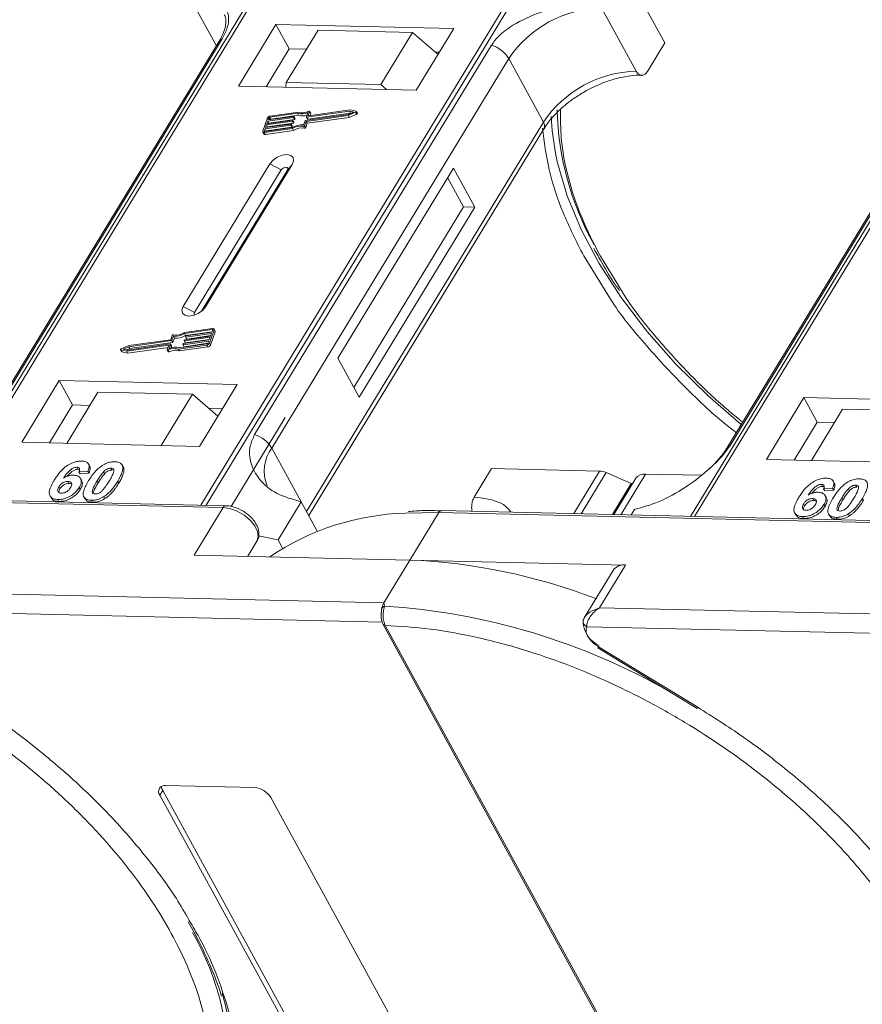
# Model space of a CAD drawing. Header units: millimetres. Extents: x -797 to 677, y 79 to 1112.
# Tile 40 of 75: x 127 to 181, y 854 to 918. Entities that reach past the tile are written whole.
import ezdxf

# ---------------------------------------------------------------- set-up
doc = ezdxf.new("R2010")
doc.units = ezdxf.units.MM

msp = doc.modelspace()

# ---------------------------------------------------------------- linework, layer by layer
at = {"color": 7, "linetype": 'Continuous', "lineweight": 15}
for p, q in [((143.439, 922.563), (121.758, 886.933)), ((122.028, 886.927), (143.724, 922.584)), ((159.941, 922.212), (138.244, 886.555)), ((138.577, 886.547), (160.257, 922.177)), ((191.565, 921.459), (169.885, 885.829)), ((170.154, 885.823), (191.851, 921.48)), ((165.639, 921.148), (168.225, 916.42)), ((137.567, 919.302), (139.25, 916.227)), ((166.386, 914.595), (164.145, 918.692)), ((143.098, 917.62), (140.671, 913.63)), ((154.591, 917.356), (143.098, 917.62)), ((143.098, 917.62), (143.961, 916.044)), ((145.821, 917.246), (143.767, 913.87)), ((151.926, 917.106), (145.821, 917.246)), ((149.872, 913.73), (151.926, 917.106)), ((151.926, 917.106), (153.571, 915.679)), ((152.164, 913.366), (154.591, 917.356)), ((139.414, 916.497), (124.101, 891.332)), ((124.315, 891.518), (139.628, 916.684)), ((167.105, 914.578), (168.225, 916.42)), ((157.032, 916.284), (141.719, 891.119)), ((143.961, 916.044), (142.467, 913.589)), ((145.074, 916.018), (143.961, 916.044)), ((153.657, 915.821), (153.4, 915.827)), ((142.827, 890.242), (158.14, 915.407)), ((160.382, 911.31), (158.14, 915.407)), ((187.54, 915.393), (172.227, 890.227)), ((172.442, 890.414), (187.755, 915.579)), ((143.767, 913.87), (143.743, 913.559)), ((149.872, 913.73), (143.767, 913.87)), ((140.671, 913.63), (152.164, 913.366)), ((150.24, 913.41), (149.872, 913.73)), ((144.491, 911.881), (142.703, 911.627)), ((144.545, 911.956), (142.728, 911.698)), ((144.56, 911.755), (144.491, 911.881)), ((145.064, 911.643), (145.162, 911.917)), ((147.84, 912.02), (145.081, 911.628)), ((145.149, 911.502), (147.909, 911.894)), ((145.181, 911.726), (145.273, 911.983)), ((147.884, 912.093), (145.198, 911.712)), ((145.342, 911.875), (145.273, 912.001)), ((145.273, 911.983), (145.342, 911.857)), ((145.295, 911.726), (145.342, 911.857)), ((147.757, 911.739), (148.248, 911.946)), ((147.764, 911.807), (148.125, 911.959)), ((148.125, 911.959), (147.84, 912.02)), ((147.909, 911.894), (147.84, 912.02)), ((148.272, 912.011), (147.884, 912.093)), ((147.909, 911.894), (147.949, 911.885)), ((148.248, 911.946), (148.317, 911.82)), ((148.357, 911.875), (148.288, 912.001)), ((142.553, 911.572), (142.247, 910.721)), ((144.139, 911.36), (142.479, 911.124)), ((142.504, 911.195), (144.165, 911.431)), ((142.568, 911.372), (142.504, 911.195)), ((142.548, 910.998), (144.208, 911.234)), ((144.228, 911.608), (142.568, 911.372)), ((142.637, 911.246), (142.568, 911.372)), ((142.593, 911.443), (144.254, 911.679)), ((142.644, 911.585), (142.593, 911.443)), ((142.625, 911.212), (142.637, 911.246)), ((142.637, 911.246), (144.297, 911.482)), ((142.713, 911.46), (142.644, 911.585)), ((142.703, 911.627), (142.772, 911.501)), ((142.772, 911.501), (144.56, 911.755)), ((144.208, 911.234), (144.139, 911.36)), ((144.181, 911.416), (144.168, 911.381)), ((144.237, 911.255), (144.168, 911.381)), ((144.25, 911.299), (144.181, 911.425)), ((144.25, 911.29), (144.181, 911.416)), ((144.297, 911.482), (144.228, 911.608)), ((144.237, 911.255), (144.25, 911.29)), ((144.27, 911.664), (144.258, 911.629)), ((144.327, 911.503), (144.258, 911.629)), ((144.339, 911.548), (144.27, 911.674)), ((144.339, 911.538), (144.27, 911.664)), ((144.327, 911.503), (144.339, 911.538)), ((144.876, 911.12), (144.975, 911.394)), ((144.949, 911.08), (145.047, 911.354)), ((145.004, 911.415), (147.764, 911.807)), ((145.018, 910.954), (145.116, 911.228)), ((145.047, 911.354), (147.757, 911.739)), ((145.116, 911.228), (145.047, 911.354)), ((145.064, 911.633), (145.133, 911.507)), ((160.382, 911.31), (145.069, 886.144)), ((145.149, 911.502), (145.081, 911.628)), ((145.116, 911.228), (147.826, 911.613)), ((145.189, 911.712), (145.181, 911.726)), ((147.826, 911.613), (147.757, 911.739)), ((147.826, 911.613), (148.317, 911.82)), ((142.249, 910.666), (142.317, 910.54)), ((142.39, 910.876), (142.339, 910.734)), ((142.339, 910.734), (142.354, 910.705)), ((142.346, 910.634), (144.163, 910.892)), ((142.415, 910.508), (142.346, 910.634)), ((142.372, 910.705), (144.16, 910.959)), ((144.05, 911.111), (142.39, 910.876)), ((142.459, 910.75), (142.39, 910.876)), ((142.415, 910.947), (144.075, 911.182)), ((142.479, 911.124), (142.415, 910.947)), ((142.415, 910.508), (144.232, 910.766)), ((142.446, 910.716), (142.459, 910.75)), ((142.459, 910.75), (144.119, 910.985)), ((142.548, 910.998), (142.479, 911.124)), ((142.536, 910.964), (142.548, 910.998)), ((144.119, 910.985), (144.05, 911.111)), ((144.092, 911.168), (144.079, 911.132)), ((144.148, 911.006), (144.079, 911.132)), ((144.161, 911.051), (144.092, 911.177)), ((144.092, 911.168), (144.161, 911.042)), ((144.148, 911.006), (144.161, 911.042)), ((144.232, 910.766), (144.163, 910.892)), ((144.872, 911.038), (144.941, 910.912)), ((145.018, 910.954), (144.949, 911.08)), ((145.212, 885.883), (160.415, 910.869)), ((142.711, 908.604), (137.109, 899.397)), ((143.432, 908.214), (137.829, 899.007)), ((138.289, 899.08), (143.841, 908.205)), ((138.545, 899.364), (144.148, 908.571)), ((142.711, 908.604), (143.432, 908.214)), ((144.148, 908.571), (143.841, 908.205)), ((154.563, 908.332), (147.093, 896.056)), ((155.943, 905.81), (154.563, 908.332)), ((155.224, 905.827), (154.19, 907.718)), ((148.128, 894.165), (155.224, 905.827)), ((148.473, 893.535), (155.943, 905.81)), ((155.943, 905.81), (155.224, 905.827)), ((162.987, 902.659), (164.714, 899.871)), ((165.486, 900.325), (164.064, 902.634)), ((137.829, 899.007), (137.109, 899.397)), ((138.545, 899.364), (138.356, 899.139)), ((139.002, 897.964), (137.185, 897.706)), ((138.976, 897.893), (137.188, 897.639)), ((138.795, 897.026), (139.101, 897.877)), ((138.958, 897.722), (139.009, 897.864)), ((139.002, 897.845), (138.976, 897.893)), ((139.168, 897.806), (139.099, 897.932)), ((139.101, 897.877), (139.17, 897.751)), ((136.301, 897.244), (133.591, 896.859)), ((136.399, 897.518), (136.301, 897.244)), ((136.471, 897.478), (136.373, 897.204)), ((136.442, 897.078), (136.373, 897.204)), ((136.442, 897.078), (136.54, 897.352)), ((136.54, 897.352), (136.471, 897.478)), ((137.12, 896.99), (138.78, 897.226)), ((137.167, 897.182), (137.179, 897.217)), ((138.844, 897.403), (137.183, 897.167)), ((137.257, 897.513), (137.188, 897.639)), ((137.209, 897.238), (138.869, 897.474)), ((137.252, 897.041), (138.792, 897.26)), ((137.256, 897.43), (137.269, 897.465)), ((137.256, 897.421), (137.325, 897.295)), ((137.257, 897.513), (138.97, 897.756)), ((138.933, 897.651), (137.272, 897.415)), ((137.341, 897.289), (137.272, 897.415)), ((137.298, 897.486), (138.958, 897.722)), ((137.341, 897.289), (138.881, 897.508)), ((138.78, 897.226), (138.844, 897.403)), ((138.864, 896.9), (139.17, 897.751)), ((138.869, 897.474), (138.933, 897.651)), ((133.06, 896.597), (133.129, 896.471)), ((133.076, 896.587), (133.464, 896.504)), ((133.145, 896.461), (133.076, 896.587)), ((133.591, 896.859), (133.099, 896.652)), ((133.584, 896.791), (133.223, 896.638)), ((133.223, 896.638), (133.508, 896.578)), ((133.464, 896.504), (136.15, 896.886)), ((133.468, 896.587), (133.653, 896.665)), ((133.508, 896.578), (136.267, 896.97)), ((133.533, 896.378), (136.122, 896.746)), ((136.344, 897.183), (133.584, 896.791)), ((133.653, 896.665), (133.584, 896.791)), ((133.653, 896.665), (136.413, 897.057)), ((136.167, 896.871), (136.075, 896.615)), ((136.075, 896.596), (136.144, 896.47)), ((136.198, 896.466), (136.129, 896.592)), ((136.163, 896.862), (136.15, 896.886)), ((136.284, 896.955), (136.185, 896.681)), ((136.353, 896.838), (136.284, 896.964)), ((136.353, 896.829), (136.284, 896.955)), ((136.315, 896.724), (136.353, 896.829)), ((136.413, 897.057), (136.344, 897.183)), ((136.803, 896.642), (138.619, 896.9)), ((136.872, 896.516), (136.803, 896.642)), ((136.857, 896.717), (138.645, 896.971)), ((136.872, 896.516), (138.688, 896.774)), ((137.078, 896.933), (137.09, 896.969)), ((137.078, 896.924), (137.147, 896.798)), ((138.754, 897.155), (137.094, 896.919)), ((137.163, 896.793), (137.094, 896.919)), ((137.163, 896.793), (138.703, 897.012)), ((137.167, 897.173), (137.236, 897.046)), ((137.252, 897.041), (137.183, 897.167)), ((138.619, 896.9), (138.688, 896.774)), ((138.703, 897.013), (138.754, 897.155)), ((138.864, 896.9), (138.795, 897.026)), ((133.145, 896.461), (133.533, 896.378)), ((133.533, 896.378), (133.464, 896.504)), ((147.093, 896.056), (148.473, 893.535)), ((129.093, 894.602), (126.665, 890.613)), ((140.586, 894.339), (129.093, 894.602)), ((129.093, 894.602), (129.955, 893.026)), ((138.158, 890.349), (140.586, 894.339)), ((131.591, 893.86), (129.574, 890.546)), ((131.591, 893.86), (137.697, 893.72)), ((135.68, 890.406), (137.697, 893.72)), ((137.697, 893.72), (139.341, 892.293)), ((177.219, 893.498), (174.792, 889.508)), ((188.712, 893.234), (177.219, 893.498)), ((177.219, 893.498), (178.081, 891.922)), ((129.955, 893.026), (128.461, 890.571)), ((131.068, 893.001), (129.955, 893.026)), ((139.652, 892.804), (138.728, 892.825)), ((179.718, 892.756), (177.701, 889.442)), ((179.718, 892.756), (185.823, 892.616)), ((143.699, 892.213), (140.207, 886.473)), ((178.081, 891.922), (176.588, 889.467)), ((179.195, 891.896), (178.081, 891.922)), ((126.665, 890.613), (138.158, 890.349)), ((142.827, 890.242), (144.724, 886.775)), ((130.229, 888.996), (130.298, 888.87)), ((131.052, 889.084), (130.983, 889.21)), ((132.433, 888.945), (132.502, 888.819)), ((133.113, 889.206), (133.107, 889.217)), ((133.186, 889.087), (133.255, 888.961)), ((174.792, 889.508), (186.285, 889.245)), ((130.948, 888.744), (130.364, 888.705)), ((130.364, 888.705), (130.433, 888.579)), ((130.433, 888.579), (131.017, 888.618)), ((130.948, 888.744), (131.017, 888.618)), ((132.03, 888.585), (131.961, 888.712)), ((155.909, 887.073), (157.029, 888.915)), ((157.029, 888.915), (164.014, 888.754)), ((164.014, 888.754), (162.339, 886.002)), ((164.432, 888.656), (162.811, 885.991)), ((164.432, 888.656), (166.063, 887.96)), ((166.365, 888.302), (164.929, 885.943)), ((165.375, 885.933), (166.975, 888.562)), ((170.551, 888.48), (166.975, 888.562)), ((129.066, 887.739), (129.135, 887.613)), ((129.665, 888.083), (129.734, 887.957)), ((130.385, 887.697), (130.454, 887.571)), ((130.542, 888.137), (130.473, 888.263)), ((131.538, 888.119), (131.607, 887.993)), ((132.864, 888.088), (132.933, 887.962)), ((164.837, 885.945), (166.063, 887.96)), ((166.107, 887.879), (166.063, 887.96)), ((178.356, 887.891), (178.425, 887.765)), ((179.179, 887.98), (179.11, 888.106)), ((180.56, 887.841), (180.629, 887.715)), ((105.492, 887.178), (139.675, 886.393)), ((139.858, 886.518), (105.675, 887.302)), ((128.501, 887.147), (128.57, 887.021)), ((130.688, 887.081), (130.757, 886.955)), ((131.976, 887.102), (132.045, 886.976)), ((179.074, 887.64), (178.49, 887.601)), ((178.49, 887.601), (178.559, 887.475)), ((178.559, 887.475), (179.143, 887.514)), ((178.669, 887.033), (178.6, 887.159)), ((179.074, 887.64), (179.143, 887.514)), ((180.157, 887.481), (180.088, 887.607)), ((128.995, 886.917), (129.064, 886.791)), ((131.169, 886.868), (131.238, 886.742)), ((139.675, 886.393), (137.808, 883.324)), ((144.724, 886.775), (143.23, 884.32)), ((144.724, 886.775), (145.766, 884.87)), ((177.193, 886.634), (177.262, 886.508)), ((177.791, 886.979), (177.86, 886.853)), ((178.512, 886.593), (178.581, 886.467)), ((179.665, 887.015), (179.734, 886.888)), ((180.991, 886.984), (181.06, 886.858)), ((151.459, 886.035), (153.619, 886.073)), ((151.751, 883.004), (153.619, 886.073)), ((153.619, 886.073), (187.802, 885.289)), ((187.984, 885.414), (153.801, 886.198)), ((166.052, 885.917), (166.273, 886.281)), ((176.627, 886.043), (176.696, 885.917)), ((177.121, 885.813), (177.19, 885.687)), ((178.815, 885.977), (178.884, 885.851)), ((179.296, 885.763), (179.365, 885.637)), ((180.102, 885.998), (180.171, 885.872)), ((141.967, 884.561), (143.23, 884.32)), ((141.869, 884.218), (141.277, 883.245)), ((141.277, 883.245), (141.869, 884.218)), ((143.23, 884.32), (143.529, 883.773)), ((137.808, 883.324), (151.751, 883.004)), ((151.751, 883.004), (150.071, 880.242)), ((165.695, 882.684), (151.751, 883.004)), ((164.014, 879.922), (165.695, 882.684)), ((164.881, 882.339), (163.013, 879.268)), ((150.071, 880.242), (115.888, 881.027)), ((150.071, 880.242), (150.108, 880.023)), ((115.056, 879.801), (149.962, 879)), ((198.197, 879.138), (164.014, 879.922)), ((150.024, 878.843), (172.44, 837.871)), ((150.162, 878.778), (150.163, 878.776)), ((150.163, 878.776), (172.579, 837.804)), ((163.032, 879.299), (162.944, 879.081)), ((163.183, 878.697), (198.088, 877.896)), ((163.893, 877.328), (170.319, 873.418)), ((163.935, 877.397), (170.361, 873.487)), ((135.591, 867.814), (135.778, 868.121)), ((135.778, 868.121), (145.435, 850.47)), ((135.965, 868.428), (141.711, 868.296)), ((145.248, 850.163), (135.591, 867.814)), ((142.775, 867.649), (152.431, 849.999))]:
    msp.add_line(p, q, dxfattribs=at)
at = {"color": 7, "linetype": 'Continuous', "lineweight": 15, "flags": 128}
for points in [[(145.219, 912.006), (145.231, 912.01), (145.243, 912.012), (145.254, 912.012), (145.263, 912.01), (145.27, 912.006), (145.274, 911.999), (145.275, 911.992), (145.273, 911.983)], [(148.272, 912.011), (148.281, 912.007), (148.287, 912.001), (148.29, 911.992), (148.288, 911.983), (148.282, 911.972), (148.273, 911.962), (148.262, 911.953), (148.248, 911.946)], [(148.317, 911.82), (148.331, 911.827), (148.342, 911.836), (148.351, 911.846), (148.357, 911.856), (148.359, 911.866), (148.357, 911.875)], [(144.165, 911.431), (144.169, 911.431), (144.173, 911.431), (144.176, 911.43), (144.179, 911.428), (144.181, 911.426), (144.182, 911.423), (144.182, 911.42), (144.181, 911.416)], [(144.254, 911.679), (144.258, 911.679), (144.262, 911.679), (144.265, 911.678), (144.268, 911.676), (144.27, 911.674), (144.271, 911.671), (144.271, 911.668), (144.27, 911.664)], [(145.081, 911.628), (145.076, 911.628), (145.072, 911.628), (145.069, 911.629), (145.066, 911.631), (145.064, 911.633), (145.063, 911.636), (145.063, 911.639), (145.064, 911.643)], [(145.198, 911.712), (145.193, 911.712), (145.189, 911.712), (145.186, 911.713), (145.183, 911.715), (145.181, 911.717), (145.18, 911.72), (145.18, 911.723), (145.181, 911.726)], [(161.18, 909.159), (160.937, 910.751), (160.873, 911.673)], [(142.346, 910.634), (142.32, 910.632), (142.297, 910.635), (142.276, 910.641), (142.26, 910.651), (142.249, 910.665), (142.243, 910.682), (142.242, 910.701), (142.247, 910.721)], [(142.339, 910.734), (142.337, 910.727), (142.337, 910.721), (142.339, 910.715), (142.343, 910.711), (142.348, 910.707), (142.355, 910.705), (142.363, 910.704), (142.372, 910.705)], [(144.075, 911.182), (144.08, 911.183), (144.084, 911.182), (144.087, 911.181), (144.09, 911.18), (144.092, 911.177), (144.093, 911.174), (144.093, 911.171), (144.092, 911.168)], [(144.148, 908.571), (144.236, 908.807), (144.201, 909.01), (144.049, 909.148), (143.803, 909.202), (143.499, 909.161), (143.185, 909.033), (142.909, 908.838), (142.711, 908.604)], [(173.159, 891.758), (171.032, 893.609), (168.95, 895.662), (167.069, 897.787), (165.408, 899.961), (163.985, 902.16), (162.816, 904.362), (161.912, 906.543), (161.283, 908.68), (161.18, 909.159)], [(143.841, 908.205), (143.866, 908.272), (143.856, 908.33), (143.813, 908.369), (143.743, 908.384), (143.656, 908.373), (143.567, 908.336), (143.488, 908.281), (143.432, 908.214)], [(137.109, 899.397), (137.02, 899.161), (137.055, 898.958), (137.207, 898.82), (137.453, 898.767), (137.757, 898.807), (138.071, 898.935), (138.348, 899.131), (138.545, 899.364)], [(137.829, 899.007), (137.804, 898.94), (137.814, 898.882), (137.857, 898.843), (137.862, 898.841)], [(139.009, 897.864), (139.011, 897.871), (139.011, 897.877), (139.008, 897.883), (139.005, 897.887), (138.999, 897.891), (138.993, 897.893), (138.985, 897.894), (138.976, 897.893)], [(139.002, 897.964), (139.028, 897.966), (139.051, 897.963), (139.071, 897.957), (139.088, 897.947), (139.099, 897.933), (139.105, 897.916), (139.106, 897.897), (139.101, 897.877)], [(137.272, 897.415), (137.268, 897.415), (137.264, 897.416), (137.261, 897.417), (137.258, 897.418), (137.256, 897.421), (137.255, 897.423), (137.255, 897.427), (137.256, 897.43)], [(133.076, 896.587), (133.066, 896.59), (133.06, 896.597), (133.058, 896.605), (133.06, 896.615), (133.065, 896.626), (133.074, 896.636), (133.086, 896.645), (133.099, 896.652)], [(136.129, 896.592), (136.117, 896.588), (136.105, 896.585), (136.094, 896.586), (136.085, 896.588), (136.078, 896.592), (136.074, 896.598), (136.073, 896.606), (136.075, 896.615)], [(136.15, 896.886), (136.155, 896.886), (136.159, 896.886), (136.162, 896.885), (136.165, 896.883), (136.166, 896.881), (136.167, 896.878), (136.168, 896.875), (136.167, 896.871)], [(136.267, 896.97), (136.272, 896.97), (136.276, 896.97), (136.279, 896.969), (136.282, 896.967), (136.284, 896.965), (136.285, 896.962), (136.285, 896.959), (136.284, 896.955)], [(137.094, 896.919), (137.09, 896.919), (137.086, 896.919), (137.082, 896.92), (137.08, 896.922), (137.078, 896.924), (137.077, 896.927), (137.077, 896.93), (137.078, 896.933)], [(137.183, 897.167), (137.179, 897.167), (137.175, 897.167), (137.172, 897.168), (137.169, 897.17), (137.167, 897.172), (137.166, 897.175), (137.166, 897.178), (137.167, 897.182)], [(136.144, 896.47), (136.147, 896.466), (136.154, 896.462), (136.163, 896.459), (136.174, 896.459), (136.186, 896.462), (136.198, 896.466)], [(139.675, 886.393), (140.122, 886.329), (140.59, 886.163), (141.038, 885.907), (141.428, 885.585), (141.727, 885.223), (141.909, 884.854), (141.957, 884.509), (141.869, 884.218)], [(163.935, 877.397), (163.912, 877.36), (163.898, 877.337), (163.893, 877.328), (163.893, 877.328)], [(170.361, 873.487), (170.338, 873.45), (170.324, 873.427), (170.319, 873.418), (170.319, 873.418)], [(139.61, 855.005), (139.836, 854.224), (140.262, 852.133), (140.402, 850.123), (140.257, 848.218), (139.827, 846.436), (139.116, 844.796), (138.134, 843.316), (136.889, 842.012), (135.394, 840.897)]]:
    msp.add_lwpolyline(points, dxfattribs=at)
at = {"color": 7, "linetype": 'Continuous', "lineweight": 15}
for centre, radius, start, end in [((164.313, 911.255), 7.439, 91.29253, 146.07318), ((139.826, 916.24), 0.486, 114.04723, 148.03545), ((156.39, 914.335), 2.052, 31.49474, 71.76502), ((166.554, 907.158), 7.439, 91.29253, 146.07318), ((144.782, 912.74), 0.907, 251.29271, 294.8085), ((144.827, 912.725), 0.819, 249.85489, 298.61454), ((145.323, 911.866), 0.0214, 336.12463, 26.81041), ((180.084, 912.588), 18.828, 181.47296, 209.27046), ((142.758, 911.471), 0.229, 97.42066, 153.85265), ((142.713, 911.551), 0.0762, 97.42066, 153.85265), ((142.782, 911.425), 0.0769, 97.57631, 152.44031), ((144.134, 911.398), 0.0381, 277.42066, 333.85265), ((144.203, 911.271), 0.0381, 277.42066, 333.85265), ((144.223, 911.646), 0.0381, 277.42066, 333.85265), ((144.24, 911.294), 0.011, 336.9348, 26.00024), ((144.292, 911.52), 0.0381, 277.42066, 333.85265), ((144.329, 911.543), 0.011, 336.9348, 26.00024), ((144.842, 912.557), 0.85, 250.64873, 287.80174), ((145.009, 911.377), 0.0381, 97.42066, 153.85265), ((145.145, 911.516), 0.0149, 216.6597, 287.11154), ((160.04, 911.062), 0.422, 332.73921, 35.93869), ((144.045, 911.149), 0.0381, 277.42066, 333.85265), ((144.114, 911.023), 0.0381, 277.42066, 333.85265), ((144.763, 909.952), 1.173, 84.44241, 120.93013), ((144.151, 911.046), 0.011, 336.9348, 26.00024), ((144.705, 910.055), 0.998, 80.39857, 122.94909), ((144.774, 909.929), 0.998, 80.39857, 122.94909), ((144.882, 911.111), 0.0736, 261.76287, 334.64704), ((144.951, 910.985), 0.0736, 261.76287, 334.64704), ((142.389, 910.593), 0.0892, 216.6597, 287.11154), ((136.339, 897.22), 0.0381, 277.42066, 333.85265), ((136.466, 897.487), 0.0736, 81.76287, 154.64704), ((136.585, 898.645), 1.173, 264.44241, 300.93013), ((136.642, 898.543), 0.998, 260.39857, 302.94909), ((136.654, 898.519), 1.173, 264.44241, 300.93013), ((137.214, 897.2), 0.0381, 97.42066, 153.85265), ((137.303, 897.449), 0.0381, 97.42066, 153.85265), ((137.337, 897.304), 0.0149, 216.6597, 287.11154), ((139.109, 897.777), 0.0661, 336.9348, 26.00024), ((136.521, 895.873), 0.819, 69.85489, 118.61454), ((136.566, 895.858), 0.907, 71.29271, 114.8085), ((136.59, 895.747), 0.819, 69.85489, 118.61454), ((136.343, 896.834), 0.011, 336.9348, 26.00024), ((136.408, 897.094), 0.0381, 277.42066, 333.85265), ((137.124, 896.952), 0.0381, 97.42066, 153.85265), ((137.159, 896.807), 0.0149, 216.6597, 287.11154), ((137.248, 897.055), 0.0149, 216.6597, 287.11154), ((138.59, 897.127), 0.229, 277.42066, 333.85265), ((138.635, 897.046), 0.0762, 277.42066, 333.85265), ((138.659, 897), 0.229, 277.42066, 333.85265), ((133.148, 896.482), 0.0212, 210.21858, 262.82259), ((141.077, 889.169), 2.052, 31.49474, 71.76502), ((144.773, 888.778), 2.434, 143.05874, 202.97399), ((172.64, 889.97), 0.486, 114.04363, 148.18037), ((163.964, 887.601), 1.154, 66.05067, 87.52203), ((166.895, 887.903), 0.664, 83.06528, 142.98998), ((139.867, 886.308), 0.21, 92.05976, 156.00278), ((151.928, 869.57), 16.472, 91.62872, 124.08314), ((153.818, 885.977), 0.221, 94.37574, 154.30043), ((150.175, 845.148), 37.889, 68.97091, 87.61491), ((165.579, 881.827), 0.865, 82.29579, 143.75946), ((150.186, 879.756), 0.278, 106.23049, 154.5199), ((147.479, 837.745), 42.36, 60.09182, 86.44113), ((150.149, 878.929), 0.152, 213.6444, 275.03728), ((150.152, 878.931), 0.155, 214.37766, 274.3082), ((164.652, 879.057), 1.705, 177.9781, 247.11934), ((163.34, 879.054), 0.391, 154.88341, 246.17618), ((135.895, 868.05), 0.384, 79.47957, 217.89689), ((136.26, 868.408), 0.561, 182.97477, 210.78742), ((141.619, 866.947), 1.352, 31.28833, 86.07738), ((122.509, 850.22), 17.523, 356.34049, 29.85019)]:
    msp.add_arc(centre, radius, start, end, dxfattribs=at)
for points, knots in [([(139.628, 916.684), (139.746, 916.918), (140.047, 917.518), (140.06, 918.313), (139.704, 919.018), (138.89, 919.433), (138.007, 919.346), (137.567, 919.302)], [0, 0, 0, 0, 0.125713, 0.321276, 0.524466, 0.763484, 1, 1, 1, 1]), ([(139.751, 918.247), (139.763, 918.231), (139.832, 918.138), (139.868, 917.934), (139.851, 917.53), (139.717, 917.049), (139.511, 916.677), (139.411, 916.496)], [0, 0, 0, 0, 0.054359, 0.333223, 0.559722, 0.78604, 1, 1, 1, 1]), ([(164.145, 918.692), (163.514, 918.761), (162.253, 918.897), (160.207, 918.474), (158.573, 917.724), (157.51, 916.937), (157.161, 916.461), (157.032, 916.284)], [0, 0, 0, 0, 0.249096, 0.498243, 0.745205, 0.90541, 1, 1, 1, 1]), ([(167.105, 914.578), (167.059, 914.516), (166.967, 914.392), (166.796, 914.317), (166.624, 914.338), (166.482, 914.442), (166.414, 914.552), (166.386, 914.595)], [0, 0, 0, 0, 0.2146939, 0.4293877, 0.6440816, 0.8587754, 1, 1, 1, 1]), ([(163.17, 913.344), (163.52, 913.52), (164.012, 913.767), (164.75, 914.025), (165.364, 914.196), (166.047, 914.305), (166.514, 914.346), (166.722, 914.327), (166.737, 914.326)], [0, 0, 0, 0, 0.288391, 0.40474, 0.594322, 0.785544, 0.984773, 1, 1, 1, 1]), ([(160.431, 910.871), (160.48, 910.956), (160.65, 911.256), (161.058, 911.734), (161.585, 912.248), (162.139, 912.696), (162.666, 913.058), (163.035, 913.267), (163.17, 913.344)], [0, 0, 0, 0, 0.097286, 0.340622, 0.525469, 0.686972, 0.885597, 1, 1, 1, 1]), ([(164.064, 902.634), (163.635, 903.479), (162.764, 905.195), (161.93, 907.755), (161.483, 910.095), (161.485, 911.514), (161.485, 912.135)], [0, 0, 0, 0, 0.255322, 0.518562, 0.789217, 1, 1, 1, 1]), ([(160.324, 910.915), (160.437, 910.032), (160.663, 908.267), (161.565, 905.483), (162.514, 903.597), (162.987, 902.659)], [0, 0, 0, 0, 0.3344532, 0.6690302, 1, 1, 1, 1]), ([(163.642, 903.162), (163.672, 903.099), (163.765, 902.899), (163.889, 902.699), (163.974, 902.562)], [0, 0, 0, 0, 0.317467, 1, 1, 1, 1]), ([(163.974, 902.562), (164.247, 902.065), (164.646, 901.341), (165.15, 900.623), (165.308, 900.397)], [0, 0, 0, 0, 0.685846, 1, 1, 1, 1]), ([(164.714, 899.871), (164.717, 899.866), (165.315, 898.901), (166.885, 896.982), (169.464, 894.196), (171.505, 892.262), (172.717, 891.339), (172.845, 891.242)], [0, 0, 0, 0, 0.0017077, 0.3169131, 0.6379044, 0.9618689, 1, 1, 1, 1]), ([(173.255, 891.916), (172.817, 892.276), (171.638, 893.244), (169.698, 895.11), (167.565, 897.481), (166.11, 899.303), (165.532, 900.25), (165.486, 900.325)], [0, 0, 0, 0, 0.139905, 0.376826, 0.679842, 0.974606, 1, 1, 1, 1]), ([(141.719, 891.119), (141.608, 890.872), (141.323, 890.242), (141.432, 889.225), (141.99, 888.15), (143.08, 887.231), (144.178, 886.927), (144.724, 886.775)], [0, 0, 0, 0, 0.125713, 0.321276, 0.524466, 0.763484, 1, 1, 1, 1]), ([(166.273, 886.281), (166.791, 886.418), (167.828, 886.692), (169.575, 887.662), (171.012, 888.771), (171.977, 889.736), (172.316, 890.23), (172.442, 890.414)], [0, 0, 0, 0, 0.249096, 0.498243, 0.745205, 0.90541, 1, 1, 1, 1]), ([(172.225, 890.226), (172.222, 890.22), (172.128, 890.037), (171.813, 889.634), (171.412, 889.176), (171.119, 888.92), (171.041, 888.852)], [0, 0, 0, 0, 0.014876, 0.423831, 0.846052, 1, 1, 1, 1]), ([(128.766, 888.166), (128.817, 888.248), (128.974, 888.494), (129.246, 888.834), (129.636, 889.141), (129.998, 889.321), (130.315, 889.4), (130.487, 889.402), (130.549, 889.403)], [0, 0, 0, 0, 0.142337, 0.429127, 0.589943, 0.751205, 0.909895, 1, 1, 1, 1]), ([(130.229, 888.996), (130.188, 888.993), (130.107, 888.988), (129.96, 888.929), (129.794, 888.826), (129.581, 888.606), (129.451, 888.422), (129.363, 888.296)], [0, 0, 0, 0, 0.112049, 0.22438, 0.370115, 0.570276, 1, 1, 1, 1]), ([(130.364, 888.705), (130.384, 888.753), (130.415, 888.828), (130.404, 888.918), (130.359, 888.97), (130.293, 888.992), (130.247, 888.995), (130.229, 888.996)], [0, 0, 0, 0, 0.33384, 0.524547, 0.716372, 0.891824, 1, 1, 1, 1]), ([(130.549, 889.403), (130.643, 889.394), (130.812, 889.378), (130.968, 889.26), (131.038, 889.087), (131.01, 888.902), (130.962, 888.78), (130.948, 888.744)], [0, 0, 0, 0, 0.242691, 0.439002, 0.635006, 0.895059, 1, 1, 1, 1]), ([(130.989, 888.136), (131.04, 888.218), (131.157, 888.404), (131.406, 888.727), (131.664, 888.983), (131.854, 889.106), (131.875, 889.12)], [0, 0, 0, 0, 0.237381, 0.538918, 0.949082, 1, 1, 1, 1]), ([(131.017, 888.618), (131.044, 888.698), (131.099, 888.859), (131.105, 889.026), (131.052, 889.078), (131.049, 889.082)], [0, 0, 0, 0, 0.481785, 0.969308, 1, 1, 1, 1]), ([(131.875, 889.12), (131.926, 889.15), (132.029, 889.211), (132.193, 889.279), (132.36, 889.327), (132.496, 889.348), (132.603, 889.355), (132.656, 889.354), (132.682, 889.354)], [0, 0, 0, 0, 0.193776, 0.3936, 0.587864, 0.788908, 0.894169, 1, 1, 1, 1]), ([(131.961, 888.712), (132.004, 888.754), (132.073, 888.822), (132.198, 888.897), (132.312, 888.936), (132.389, 888.944), (132.429, 888.945), (132.433, 888.945)], [0, 0, 0, 0, 0.3348035, 0.5425606, 0.750382, 0.9707212, 1, 1, 1, 1]), ([(132.433, 888.945), (132.472, 888.941), (132.541, 888.933), (132.605, 888.885), (132.632, 888.797), (132.603, 888.629), (132.481, 888.385), (132.369, 888.196), (132.312, 888.101)], [0, 0, 0, 0, 0.105646, 0.186221, 0.267042, 0.431541, 0.712708, 1, 1, 1, 1]), ([(132.682, 889.354), (132.729, 889.352), (132.824, 889.347), (132.95, 889.317), (133.058, 889.266), (133.125, 889.203), (133.165, 889.141), (133.179, 889.105), (133.186, 889.087)], [0, 0, 0, 0, 0.192627, 0.388684, 0.582013, 0.783201, 0.891038, 1, 1, 1, 1]), ([(133.186, 889.087), (133.194, 889.053), (133.21, 888.984), (133.199, 888.84), (133.153, 888.657), (133.066, 888.453), (132.968, 888.263), (132.899, 888.147), (132.864, 888.088)], [0, 0, 0, 0, 0.118432, 0.239329, 0.449434, 0.664178, 0.83182, 1, 1, 1, 1]), ([(132.933, 887.962), (132.982, 888.044), (133.089, 888.227), (133.225, 888.529), (133.293, 888.79), (133.263, 888.926), (133.255, 888.961)], [0, 0, 0, 0, 0.236775, 0.527928, 0.878334, 1, 1, 1, 1]), ([(133.255, 888.961), (133.243, 888.993), (133.225, 889.041), (133.186, 889.077), (133.173, 889.089)], [0, 0, 0, 0, 0.667997, 1, 1, 1, 1]), ([(129.363, 888.296), (129.414, 888.325), (129.518, 888.384), (129.657, 888.438), (129.767, 888.466), (129.849, 888.482), (129.929, 888.49), (129.981, 888.49), (130.007, 888.49)], [0, 0, 0, 0, 0.243654, 0.49576, 0.617892, 0.741503, 0.870025, 1, 1, 1, 1]), ([(129.608, 888.414), (129.609, 888.414), (129.665, 888.492), (129.768, 888.611), (129.945, 888.757), (130.096, 888.835), (130.218, 888.868), (130.276, 888.869), (130.298, 888.87)], [0, 0, 0, 0, 0.000071, 0.368569, 0.571075, 0.774891, 0.911654, 1, 1, 1, 1]), ([(130.007, 888.49), (130.1, 888.48), (130.286, 888.461), (130.456, 888.322), (130.534, 888.133), (130.504, 887.914), (130.422, 887.764), (130.385, 887.697)], [0, 0, 0, 0, 0.210216, 0.421975, 0.620016, 0.831037, 1, 1, 1, 1]), ([(130.298, 888.87), (130.337, 888.868), (130.381, 888.867), (130.405, 888.847), (130.408, 888.845)], [0, 0, 0, 0, 0.900108, 1, 1, 1, 1]), ([(131.538, 888.119), (131.563, 888.16), (131.614, 888.242), (131.686, 888.352), (131.753, 888.452), (131.817, 888.539), (131.883, 888.626), (131.935, 888.683), (131.961, 888.712)], [0, 0, 0, 0, 0.20527, 0.410616, 0.557148, 0.703844, 0.851475, 1, 1, 1, 1]), ([(131.607, 887.993), (131.632, 888.034), (131.683, 888.115), (131.755, 888.226), (131.822, 888.325), (131.886, 888.413), (131.952, 888.5), (132.004, 888.557), (132.03, 888.585)], [0, 0, 0, 0, 0.20527, 0.410616, 0.557148, 0.703844, 0.851475, 1, 1, 1, 1]), ([(132.03, 888.585), (132.073, 888.628), (132.142, 888.696), (132.267, 888.771), (132.381, 888.81), (132.458, 888.818), (132.497, 888.819), (132.502, 888.819)], [0, 0, 0, 0, 0.334804, 0.542561, 0.750382, 0.970721, 1, 1, 1, 1]), ([(176.892, 887.062), (176.944, 887.143), (177.1, 887.39), (177.373, 887.729), (177.763, 888.037), (178.125, 888.217), (178.442, 888.295), (178.614, 888.298), (178.676, 888.299)], [0, 0, 0, 0, 0.142337, 0.429127, 0.589943, 0.751205, 0.909895, 1, 1, 1, 1]), ([(178.676, 888.299), (178.769, 888.29), (178.939, 888.274), (179.095, 888.156), (179.165, 887.982), (179.137, 887.798), (179.088, 887.675), (179.074, 887.64)], [0, 0, 0, 0, 0.242691, 0.439002, 0.635006, 0.895059, 1, 1, 1, 1]), ([(128.995, 886.917), (128.901, 886.926), (128.714, 886.944), (128.531, 887.073), (128.435, 887.265), (128.463, 887.598), (128.614, 887.912), (128.744, 888.13), (128.766, 888.166)], [0, 0, 0, 0, 0.148269, 0.297647, 0.442421, 0.607851, 0.935658, 1, 1, 1, 1]), ([(129.233, 887.327), (129.187, 887.332), (129.094, 887.344), (129.011, 887.418), (128.979, 887.517), (129.006, 887.63), (129.046, 887.703), (129.066, 887.739)], [0, 0, 0, 0, 0.207905, 0.419981, 0.630626, 0.821735, 1, 1, 1, 1]), ([(130.385, 887.697), (130.33, 887.615), (130.218, 887.45), (129.956, 887.218), (129.639, 887.039), (129.3, 886.928), (129.097, 886.921), (128.995, 886.917)], [0, 0, 0, 0, 0.197831, 0.3973, 0.59891, 0.798741, 1, 1, 1, 1]), ([(129.066, 887.739), (129.1, 887.789), (129.157, 887.873), (129.286, 887.975), (129.414, 888.04), (129.546, 888.08), (129.626, 888.082), (129.665, 888.083)], [0, 0, 0, 0, 0.276721, 0.45687, 0.637007, 0.824068, 1, 1, 1, 1]), ([(129.135, 887.613), (129.169, 887.663), (129.226, 887.746), (129.355, 887.849), (129.483, 887.914), (129.615, 887.954), (129.695, 887.956), (129.734, 887.957)], [0, 0, 0, 0, 0.276721, 0.45687, 0.637007, 0.824068, 1, 1, 1, 1]), ([(129.818, 887.686), (129.783, 887.633), (129.727, 887.549), (129.608, 887.44), (129.488, 887.375), (129.357, 887.332), (129.277, 887.329), (129.233, 887.327)], [0, 0, 0, 0, 0.288697, 0.463553, 0.639942, 0.801808, 1, 1, 1, 1]), ([(129.665, 888.083), (129.711, 888.079), (129.797, 888.07), (129.877, 888.01), (129.912, 887.925), (129.888, 887.811), (129.842, 887.729), (129.818, 887.686)], [0, 0, 0, 0, 0.213757, 0.394944, 0.576585, 0.777311, 1, 1, 1, 1]), ([(129.734, 887.957), (129.782, 887.954), (129.85, 887.95), (129.889, 887.918), (129.9, 887.909)], [0, 0, 0, 0, 0.7157183, 1, 1, 1, 1]), ([(130.454, 887.571), (130.497, 887.654), (130.584, 887.819), (130.604, 888.018), (130.549, 888.103), (130.531, 888.131)], [0, 0, 0, 0, 0.401791, 0.807526, 1, 1, 1, 1]), ([(131.169, 886.868), (131.076, 886.876), (130.888, 886.893), (130.708, 887.02), (130.618, 887.218), (130.679, 887.597), (130.862, 887.916), (130.989, 888.136)], [0, 0, 0, 0, 0.1475277, 0.2965695, 0.43214, 0.6087374, 1, 1, 1, 1]), ([(131.418, 887.277), (131.372, 887.283), (131.298, 887.293), (131.238, 887.348), (131.22, 887.442), (131.255, 887.61), (131.379, 887.85), (131.485, 888.029), (131.538, 888.119)], [0, 0, 0, 0, 0.125351, 0.2021974, 0.2791824, 0.4597421, 0.727968, 1, 1, 1, 1]), ([(131.31, 887.361), (131.313, 887.393), (131.328, 887.508), (131.451, 887.725), (131.555, 887.903), (131.607, 887.993)], [0, 0, 0, 0, 0.159501, 0.57679, 1, 1, 1, 1]), ([(132.312, 888.101), (132.287, 888.06), (132.236, 887.978), (132.164, 887.868), (132.097, 887.769), (132.034, 887.682), (131.968, 887.595), (131.916, 887.539), (131.89, 887.51)], [0, 0, 0, 0, 0.205942, 0.411959, 0.558149, 0.704502, 0.851801, 1, 1, 1, 1]), ([(132.864, 888.088), (132.813, 888.006), (132.696, 887.82), (132.451, 887.502), (132.194, 887.245), (132.003, 887.12), (131.976, 887.102)], [0, 0, 0, 0, 0.236629, 0.537361, 0.932986, 1, 1, 1, 1]), ([(132.045, 886.976), (132.093, 887.008), (132.191, 887.074), (132.355, 887.215), (132.53, 887.397), (132.692, 887.6), (132.825, 887.789), (132.897, 887.905), (132.933, 887.962)], [0, 0, 0, 0, 0.11827, 0.2388803, 0.4507318, 0.6672091, 0.8333396, 1, 1, 1, 1]), ([(178.356, 887.891), (178.315, 887.889), (178.233, 887.884), (178.087, 887.825), (177.92, 887.722), (177.707, 887.501), (177.578, 887.318), (177.489, 887.192)], [0, 0, 0, 0, 0.112049, 0.22438, 0.370115, 0.570276, 1, 1, 1, 1]), ([(177.735, 887.31), (177.735, 887.31), (177.791, 887.387), (177.895, 887.507), (178.072, 887.653), (178.223, 887.731), (178.345, 887.763), (178.402, 887.765), (178.425, 887.765)], [0, 0, 0, 0, 0.000071, 0.368569, 0.571075, 0.774891, 0.911654, 1, 1, 1, 1]), ([(178.49, 887.601), (178.51, 887.649), (178.542, 887.724), (178.531, 887.814), (178.485, 887.865), (178.42, 887.887), (178.374, 887.89), (178.356, 887.891)], [0, 0, 0, 0, 0.33384, 0.5245467, 0.7163724, 0.8918244, 1, 1, 1, 1]), ([(178.425, 887.765), (178.464, 887.764), (178.507, 887.762), (178.532, 887.743), (178.534, 887.741)], [0, 0, 0, 0, 0.900108, 1, 1, 1, 1]), ([(179.115, 887.032), (179.167, 887.114), (179.284, 887.3), (179.533, 887.623), (179.791, 887.878), (179.981, 888.002), (180.002, 888.016)], [0, 0, 0, 0, 0.237381, 0.538918, 0.949082, 1, 1, 1, 1]), ([(179.143, 887.514), (179.171, 887.594), (179.225, 887.754), (179.232, 887.921), (179.179, 887.974), (179.175, 887.977)], [0, 0, 0, 0, 0.4817849, 0.9693075, 1, 1, 1, 1]), ([(180.002, 888.016), (180.053, 888.046), (180.156, 888.107), (180.32, 888.175), (180.486, 888.223), (180.622, 888.243), (180.729, 888.25), (180.782, 888.25), (180.809, 888.25)], [0, 0, 0, 0, 0.193776, 0.3936, 0.587864, 0.788908, 0.894169, 1, 1, 1, 1]), ([(180.088, 887.607), (180.131, 887.649), (180.2, 887.717), (180.325, 887.793), (180.438, 887.832), (180.516, 887.84), (180.555, 887.841), (180.56, 887.841)], [0, 0, 0, 0, 0.3348035, 0.5425606, 0.750382, 0.9707212, 1, 1, 1, 1]), ([(180.157, 887.481), (180.2, 887.523), (180.269, 887.591), (180.394, 887.667), (180.507, 887.706), (180.585, 887.714), (180.624, 887.715), (180.629, 887.715)], [0, 0, 0, 0, 0.3348035, 0.5425606, 0.750382, 0.9707212, 1, 1, 1, 1]), ([(180.56, 887.841), (180.599, 887.836), (180.668, 887.828), (180.732, 887.78), (180.759, 887.692), (180.729, 887.524), (180.607, 887.28), (180.495, 887.092), (180.438, 886.997)], [0, 0, 0, 0, 0.1056461, 0.1862213, 0.267042, 0.4315406, 0.7127076, 1, 1, 1, 1]), ([(180.809, 888.25), (180.856, 888.247), (180.951, 888.243), (181.077, 888.212), (181.185, 888.162), (181.252, 888.098), (181.292, 888.036), (181.306, 888.001), (181.313, 887.983)], [0, 0, 0, 0, 0.192627, 0.388684, 0.582013, 0.783201, 0.891038, 1, 1, 1, 1]), ([(181.313, 887.983), (181.321, 887.949), (181.337, 887.88), (181.326, 887.736), (181.28, 887.553), (181.192, 887.349), (181.094, 887.159), (181.026, 887.042), (180.991, 886.984)], [0, 0, 0, 0, 0.118432, 0.2393289, 0.4494336, 0.6641784, 0.8318201, 1, 1, 1, 1]), ([(128.58, 887.028), (128.609, 886.98), (128.675, 886.87), (128.867, 886.803), (129.015, 886.794), (129.064, 886.791)], [0, 0, 0, 0, 0.338595, 0.784132, 1, 1, 1, 1]), ([(129.08, 887.323), (129.07, 887.347), (129.047, 887.4), (129.076, 887.504), (129.116, 887.577), (129.135, 887.613)], [0, 0, 0, 0, 0.296139, 0.660307, 1, 1, 1, 1]), ([(129.064, 886.791), (129.164, 886.795), (129.366, 886.802), (129.695, 886.908), (130.006, 887.08), (130.276, 887.31), (130.394, 887.483), (130.454, 887.571)], [0, 0, 0, 0, 0.198208, 0.398397, 0.584963, 0.787074, 1, 1, 1, 1]), ([(131.976, 887.102), (131.925, 887.072), (131.822, 887.011), (131.658, 886.943), (131.491, 886.895), (131.355, 886.874), (131.248, 886.867), (131.196, 886.867), (131.169, 886.868)], [0, 0, 0, 0, 0.193769, 0.393564, 0.587886, 0.789131, 0.894283, 1, 1, 1, 1]), ([(131.89, 887.51), (131.847, 887.468), (131.778, 887.4), (131.654, 887.325), (131.542, 887.287), (131.464, 887.277), (131.424, 887.277), (131.418, 887.277)], [0, 0, 0, 0, 0.333678, 0.540413, 0.747264, 0.961209, 1, 1, 1, 1]), ([(155.909, 887.073), (155.871, 886.997), (155.794, 886.845), (155.744, 886.554), (155.738, 886.311), (155.769, 886.187), (155.777, 886.153)], [0, 0, 0, 0, 0.295987, 0.591974, 0.887961, 1, 1, 1, 1]), ([(158.285, 886.095), (158.217, 886.188), (158.018, 886.461), (157.306, 886.897), (156.459, 887.004), (155.909, 887.073)], [0, 0, 0, 0, 0.152259, 0.448917, 1, 1, 1, 1]), ([(177.121, 885.813), (177.028, 885.822), (176.841, 885.839), (176.658, 885.969), (176.562, 886.161), (176.59, 886.494), (176.741, 886.808), (176.871, 887.026), (176.892, 887.062)], [0, 0, 0, 0, 0.148269, 0.297647, 0.442421, 0.607851, 0.935658, 1, 1, 1, 1]), ([(177.489, 887.192), (177.541, 887.221), (177.645, 887.28), (177.784, 887.333), (177.894, 887.362), (177.975, 887.377), (178.056, 887.385), (178.108, 887.386), (178.134, 887.386)], [0, 0, 0, 0, 0.243654, 0.49576, 0.617892, 0.741503, 0.870025, 1, 1, 1, 1]), ([(178.134, 887.386), (178.226, 887.376), (178.413, 887.356), (178.582, 887.218), (178.661, 887.029), (178.63, 886.81), (178.548, 886.66), (178.512, 886.593)], [0, 0, 0, 0, 0.210216, 0.421975, 0.620016, 0.831037, 1, 1, 1, 1]), ([(178.581, 886.467), (178.624, 886.549), (178.711, 886.715), (178.731, 886.913), (178.675, 886.999), (178.658, 887.027)], [0, 0, 0, 0, 0.401791, 0.807526, 1, 1, 1, 1]), ([(179.296, 885.763), (179.202, 885.772), (179.015, 885.789), (178.835, 885.916), (178.745, 886.114), (178.805, 886.492), (178.989, 886.812), (179.115, 887.032)], [0, 0, 0, 0, 0.147528, 0.296569, 0.43214, 0.608737, 1, 1, 1, 1]), ([(179.665, 887.015), (179.69, 887.055), (179.741, 887.137), (179.812, 887.248), (179.88, 887.347), (179.943, 887.434), (180.01, 887.522), (180.062, 887.579), (180.088, 887.607)], [0, 0, 0, 0, 0.20527, 0.410616, 0.557148, 0.703844, 0.851475, 1, 1, 1, 1]), ([(179.734, 886.888), (179.759, 886.929), (179.81, 887.011), (179.881, 887.122), (179.949, 887.221), (180.012, 887.308), (180.079, 887.396), (180.131, 887.453), (180.157, 887.481)], [0, 0, 0, 0, 0.20527, 0.410616, 0.557148, 0.703844, 0.851475, 1, 1, 1, 1]), ([(130.77, 886.963), (130.79, 886.925), (130.843, 886.827), (131.022, 886.757), (131.176, 886.746), (131.238, 886.742)], [0, 0, 0, 0, 0.275409, 0.710365, 1, 1, 1, 1]), ([(131.238, 886.742), (131.287, 886.742), (131.385, 886.743), (131.544, 886.766), (131.709, 886.81), (131.85, 886.867), (131.962, 886.925), (132.017, 886.959), (132.045, 886.976)], [0, 0, 0, 0, 0.193594, 0.390501, 0.584817, 0.78683, 0.892868, 1, 1, 1, 1]), ([(140.99, 886.16), (140.789, 886.263), (140.511, 886.406), (140.125, 886.5), (139.954, 886.507), (139.86, 886.51)], [0, 0, 0, 0, 0.538027, 0.74783, 1, 1, 1, 1]), ([(177.359, 886.223), (177.313, 886.228), (177.22, 886.239), (177.138, 886.314), (177.106, 886.412), (177.132, 886.525), (177.173, 886.599), (177.193, 886.634)], [0, 0, 0, 0, 0.2079047, 0.4199807, 0.6306256, 0.821735, 1, 1, 1, 1]), ([(178.512, 886.593), (178.456, 886.511), (178.344, 886.345), (178.083, 886.114), (177.766, 885.935), (177.426, 885.824), (177.223, 885.817), (177.121, 885.813)], [0, 0, 0, 0, 0.197831, 0.3973, 0.59891, 0.798741, 1, 1, 1, 1]), ([(177.207, 886.219), (177.197, 886.243), (177.174, 886.296), (177.202, 886.4), (177.242, 886.473), (177.262, 886.508)], [0, 0, 0, 0, 0.296139, 0.660307, 1, 1, 1, 1]), ([(177.19, 885.687), (177.291, 885.691), (177.492, 885.697), (177.822, 885.804), (178.133, 885.976), (178.402, 886.205), (178.52, 886.378), (178.581, 886.467)], [0, 0, 0, 0, 0.198208, 0.398397, 0.584963, 0.787074, 1, 1, 1, 1]), ([(177.193, 886.634), (177.227, 886.685), (177.283, 886.768), (177.412, 886.871), (177.541, 886.936), (177.673, 886.975), (177.753, 886.978), (177.791, 886.979)], [0, 0, 0, 0, 0.276721, 0.45687, 0.637007, 0.824068, 1, 1, 1, 1]), ([(177.262, 886.508), (177.296, 886.559), (177.352, 886.642), (177.481, 886.745), (177.61, 886.809), (177.742, 886.849), (177.822, 886.852), (177.86, 886.853)], [0, 0, 0, 0, 0.276721, 0.45687, 0.637007, 0.824068, 1, 1, 1, 1]), ([(177.945, 886.582), (177.91, 886.529), (177.854, 886.445), (177.734, 886.336), (177.615, 886.271), (177.484, 886.228), (177.403, 886.225), (177.359, 886.223)], [0, 0, 0, 0, 0.288697, 0.463553, 0.639942, 0.801808, 1, 1, 1, 1]), ([(177.791, 886.979), (177.838, 886.974), (177.924, 886.966), (178.004, 886.906), (178.039, 886.821), (178.015, 886.706), (177.969, 886.625), (177.945, 886.582)], [0, 0, 0, 0, 0.213757, 0.394944, 0.576585, 0.777311, 1, 1, 1, 1]), ([(177.86, 886.853), (177.909, 886.85), (177.977, 886.846), (178.015, 886.813), (178.026, 886.804)], [0, 0, 0, 0, 0.715718, 1, 1, 1, 1]), ([(179.545, 886.172), (179.499, 886.179), (179.425, 886.188), (179.364, 886.243), (179.347, 886.338), (179.381, 886.506), (179.506, 886.746), (179.612, 886.925), (179.665, 887.015)], [0, 0, 0, 0, 0.125351, 0.202197, 0.279182, 0.459742, 0.727968, 1, 1, 1, 1]), ([(179.436, 886.257), (179.44, 886.288), (179.454, 886.404), (179.578, 886.621), (179.682, 886.799), (179.734, 886.888)], [0, 0, 0, 0, 0.159501, 0.57679, 1, 1, 1, 1]), ([(180.017, 886.406), (179.974, 886.364), (179.905, 886.296), (179.781, 886.221), (179.669, 886.182), (179.591, 886.173), (179.551, 886.173), (179.545, 886.172)], [0, 0, 0, 0, 0.333678, 0.540413, 0.747264, 0.961209, 1, 1, 1, 1]), ([(180.438, 886.997), (180.413, 886.956), (180.363, 886.874), (180.291, 886.763), (180.224, 886.665), (180.161, 886.578), (180.094, 886.491), (180.042, 886.434), (180.017, 886.406)], [0, 0, 0, 0, 0.205942, 0.411959, 0.558149, 0.704502, 0.851801, 1, 1, 1, 1]), ([(180.991, 886.984), (180.94, 886.902), (180.823, 886.716), (180.578, 886.398), (180.321, 886.141), (180.13, 886.016), (180.102, 885.998)], [0, 0, 0, 0, 0.236629, 0.537361, 0.932986, 1, 1, 1, 1]), ([(180.171, 885.872), (180.22, 885.904), (180.318, 885.97), (180.482, 886.111), (180.657, 886.292), (180.819, 886.495), (180.952, 886.685), (181.024, 886.8), (181.06, 886.858)], [0, 0, 0, 0, 0.11827, 0.23888, 0.450732, 0.667209, 0.83334, 1, 1, 1, 1]), ([(141.82, 885.316), (141.795, 885.366), (141.717, 885.519), (141.459, 885.824), (141.171, 886.03), (140.99, 886.16)], [0, 0, 0, 0, 0.152643, 0.468497, 1, 1, 1, 1]), ([(153.811, 886.181), (153.415, 886.195), (152.675, 886.221), (151.981, 886.167), (151.657, 886.142)], [0, 0, 0, 0, 0.533839, 1, 1, 1, 1]), ([(176.707, 885.923), (176.735, 885.876), (176.802, 885.766), (176.993, 885.699), (177.142, 885.69), (177.19, 885.687)], [0, 0, 0, 0, 0.338595, 0.784132, 1, 1, 1, 1]), ([(178.896, 885.858), (178.917, 885.82), (178.97, 885.722), (179.148, 885.653), (179.303, 885.642), (179.365, 885.637)], [0, 0, 0, 0, 0.275409, 0.710365, 1, 1, 1, 1]), ([(180.102, 885.998), (180.052, 885.968), (179.949, 885.906), (179.785, 885.838), (179.618, 885.79), (179.482, 885.77), (179.375, 885.763), (179.322, 885.763), (179.296, 885.763)], [0, 0, 0, 0, 0.193769, 0.393564, 0.587886, 0.789131, 0.894283, 1, 1, 1, 1]), ([(179.365, 885.637), (179.414, 885.638), (179.512, 885.638), (179.67, 885.661), (179.836, 885.706), (179.977, 885.763), (180.089, 885.821), (180.144, 885.855), (180.171, 885.872)], [0, 0, 0, 0, 0.193594, 0.390501, 0.584817, 0.78683, 0.892868, 1, 1, 1, 1]), ([(141.867, 884.237), (141.88, 884.252), (141.988, 884.379), (142.02, 884.722), (141.962, 885.073), (141.849, 885.266), (141.82, 885.316)], [0, 0, 0, 0, 0.054424, 0.449377, 0.857077, 1, 1, 1, 1]), ([(150.108, 880.023), (150.1, 879.986), (150.083, 879.906), (150.053, 879.757), (150.031, 879.587), (150.022, 879.382), (150.036, 879.169), (150.083, 878.952), (150.134, 878.84), (150.162, 878.778)], [0, 0, 0, 0, 0.111997, 0.244844, 0.369168, 0.500899, 0.687533, 0.828138, 1, 1, 1, 1]), ([(149.911, 879.694), (149.901, 879.557), (149.884, 879.345), (149.932, 879.045), (149.992, 878.912), (150.023, 878.845)], [0, 0, 0, 0, 0.472653, 0.733055, 1, 1, 1, 1]), ([(149.913, 879.61), (149.914, 879.681), (149.915, 879.772), (149.931, 879.857), (149.935, 879.876)], [0, 0, 0, 0, 0.789595, 1, 1, 1, 1]), ([(162.987, 879.22), (163.026, 879.283), (163.113, 879.424), (163.436, 879.702), (163.788, 879.836), (164.014, 879.922)], [0, 0, 0, 0, 0.227063, 0.501587, 1, 1, 1, 1]), ([(164.014, 879.922), (163.897, 879.841), (163.662, 879.678), (163.39, 879.346), (163.208, 878.992), (163.191, 878.791), (163.183, 878.697)], [0, 0, 0, 0, 0.251519, 0.501784, 0.765632, 1, 1, 1, 1]), ([(150.163, 878.776), (151.127, 878.717), (153.084, 878.596), (156.23, 878.017), (159.263, 877.197), (162.107, 876.194), (164.715, 875.09), (167.306, 873.805), (170.693, 871.865), (173.89, 869.635), (176.783, 867.203), (178.96, 865.128), (181.064, 862.804), (182.976, 860.272), (184.522, 857.759), (185.722, 855.254), (186.567, 852.746), (186.985, 850.46), (187.051, 848.435), (186.847, 846.67), (186.379, 845.011), (185.397, 842.972), (183.905, 841.248), (181.965, 839.897), (180.16, 839), (177.959, 838.301), (175.374, 837.853), (173.502, 837.82), (172.579, 837.804)], [0, 0, 0, 0, 0.038862, 0.078912, 0.120068, 0.152227, 0.184382, 0.217215, 0.250043, 0.315618, 0.347778, 0.379932, 0.421093, 0.461142, 0.5, 0.538863, 0.578912, 0.620068, 0.652227, 0.684382, 0.717215, 0.750043, 0.815618, 0.847778, 0.879932, 0.921093, 0.96114, 1, 1, 1, 1]), ([(112.347, 877.865), (113.394, 877.479), (115.521, 876.697), (118.72, 875.165), (121.656, 873.502), (124.275, 871.776), (126.573, 870.062), (128.748, 868.226), (131.444, 865.641), (133.763, 862.916), (135.625, 860.157), (136.888, 857.907), (137.926, 855.505), (138.631, 853.023), (138.937, 850.686), (138.858, 848.477), (138.38, 846.393), (137.55, 844.619), (136.472, 843.155), (135.24, 841.972), (133.772, 840.96), (131.512, 839.86), (128.858, 839.165), (125.914, 838.894), (123.38, 838.9), (120.513, 839.186), (117.36, 839.788), (115.241, 840.431), (114.197, 840.748)], [0, 0, 0, 0, 0.038862, 0.078912, 0.120068, 0.152227, 0.184382, 0.217215, 0.250043, 0.315618, 0.347778, 0.379932, 0.421093, 0.461142, 0.5, 0.538863, 0.578912, 0.620068, 0.652227, 0.684382, 0.717215, 0.750043, 0.815618, 0.847778, 0.879932, 0.921093, 0.96114, 1, 1, 1, 1]), ([(122.234, 874.591), (123.209, 873.972), (125.16, 872.735), (127.918, 870.638), (130.515, 868.386), (132.901, 865.987), (135, 863.501), (136.581, 861.336), (137.325, 860.012), (137.593, 859.535)], [0, 0, 0, 0, 0.149567, 0.299144, 0.452293, 0.606501, 0.760709, 0.913858, 1, 1, 1, 1]), ([(170.361, 873.487), (171.336, 872.868), (173.286, 871.63), (176.045, 869.533), (178.642, 867.282), (181.028, 864.883), (183.127, 862.397), (184.708, 860.232), (185.452, 858.908), (185.72, 858.431)], [0, 0, 0, 0, 0.149567, 0.299144, 0.452293, 0.606501, 0.760709, 0.913858, 1, 1, 1, 1]), ([(137.593, 859.535), (137.804, 859.184), (138.509, 858.006), (139.368, 856.009), (140.164, 853.584), (140.589, 851.219), (140.658, 848.942), (140.346, 846.788), (139.662, 844.811), (138.616, 843.059), (137.266, 841.527), (136.11, 840.716), (135.532, 840.31)], [0, 0, 0, 0, 0.044474, 0.14937, 0.254252, 0.359148, 0.466545, 0.574685, 0.682825, 0.790222, 0.895108, 1, 1, 1, 1]), ([(137.421, 859.622), (137.65, 859.222), (138.212, 858.238), (138.905, 856.682), (139.39, 855.474), (139.554, 854.861), (139.568, 854.809)], [0, 0, 0, 0, 0.246456, 0.605605, 0.966644, 1, 1, 1, 1])]:
    msp.add_open_spline(points, degree=3, knots=knots, dxfattribs=at)
for points in [[(149.935, 879.876), (149.951, 879.944), (149.983, 880.08), (150.042, 880.188), (150.071, 880.242)], [(163.183, 878.697), (163.155, 878.604), (163.1, 878.42), (163.202, 878.188), (163.253, 878.073)], [(163.253, 878.073), (163.336, 877.947), (163.503, 877.696), (163.791, 877.496), (163.935, 877.397)]]:
    msp.add_open_spline(points, degree=3, dxfattribs=at)

doc.saveas('drawing.dxf')
